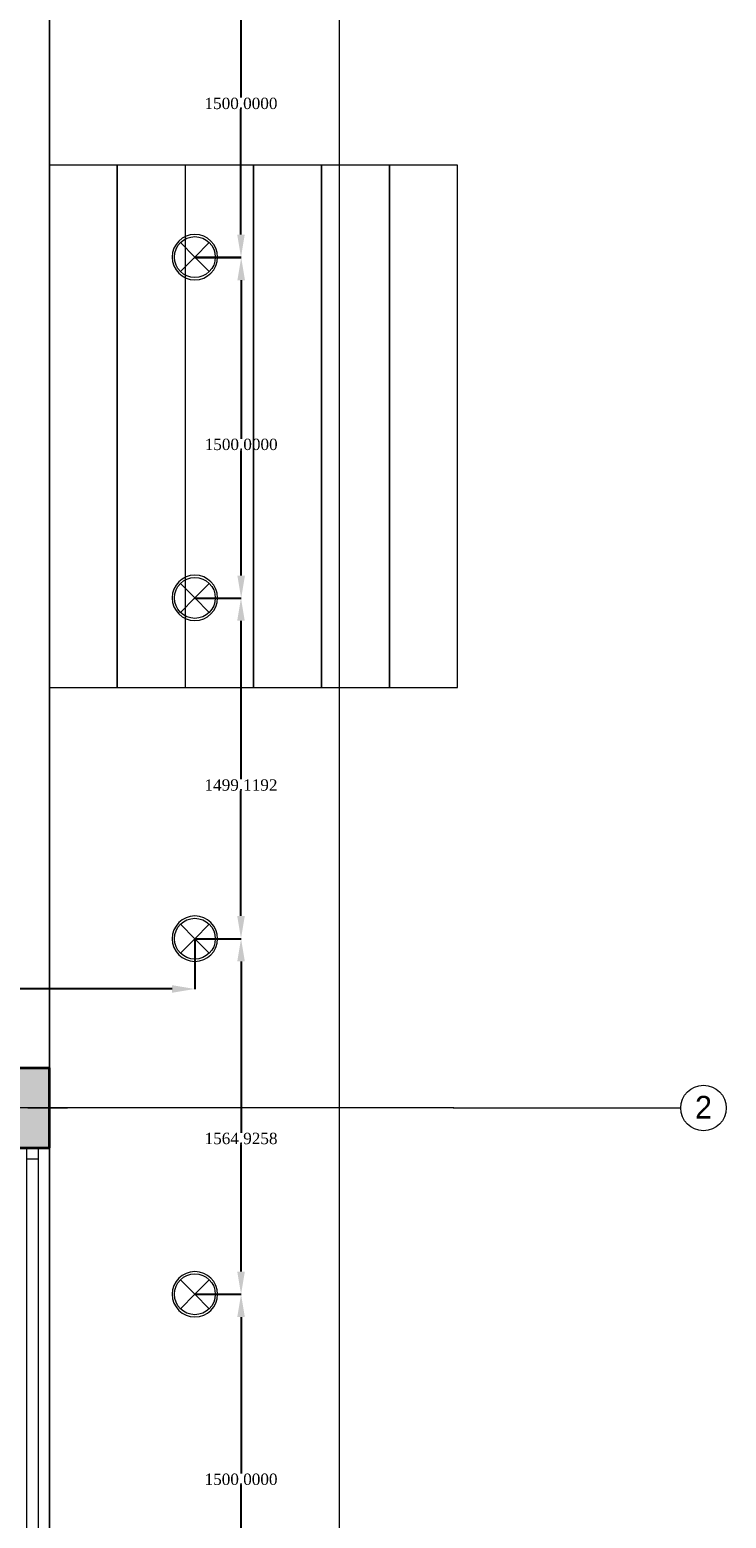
# Model space of a CAD drawing. Header units: inches. Extents: x -78787 to 29484, y -9517 to 23232.
# Tile 231 of 256: x 26420 to 29484, y -2162 to 4389. Entities that reach past the tile are written whole.
import ezdxf
from ezdxf.enums import TextEntityAlignment as Align

# ---------------------------------------------------------------- set-up
doc = ezdxf.new("R2010")
doc.units = ezdxf.units.IN
doc.header["$MEASUREMENT"] = 0
doc.linetypes.add('Hidden', pattern=[317.5, 211.666667, -105.833333])
for name, color, linetype in [('- განათება', 7, 'Continuous'), ('Structural - Bearing', 7, 'Continuous'), ('Structural - Grid', 7, 'Continuous')]:
    doc.layers.add(name, color=color, linetype=linetype)
for name, color, linetype, lineweight in [('Archicad Windows_Pen_No__1', 7, 'Continuous', 13), ('New_2D Drafting - General_Pen_No__2', 8, 'Continuous', 15), ('New_Interior - Lamp_Pen_No__20', 1, 'Continuous', 0), ('Structural - Bearing_Pen_No__1', 7, 'Continuous', 13), ('Structural - Bearing_Pen_No__20', 1, 'Continuous', 0), ('Structural - Bearing_Pen_No__27', 7, 'Continuous', 35)]:
    doc.layers.add(name, color=color, linetype=linetype, lineweight=lineweight)
for name, color, linetype, lineweight, true_color in [('Structural - Bearing_Pen_No__102', 7, 'Continuous', 13, 0xcccccc), ('Structural - Bearing_Pen_No__161', 7, 'Continuous', 13, 0x6a6a6a), ('Structural - Bearing_Pen_No__28', 7, 'Continuous', 35, 0xa80f02), ('Structural - Grid_Pen_No__81', 7, 'Continuous', 20, 0x6a6a6a)]:
    doc.layers.add(name, color=color, linetype=linetype, lineweight=lineweight, true_color=true_color)
doc.styles.add('GENERATED_STYLE_2', font='txt')
doc.styles.get("Standard").update_dxf_attribs({"font": 'arial.ttf'})
doc.dimstyles.get("Standard").update_dxf_attribs({"dimtxt": 0.18, "dimasz": 0.18, "dimexe": 0.18, "dimexo": 0.0625, "dimgap": 0.09, "dimtad": 0, "dimtih": 1, "dimtoh": 1, "dimdec": 4, "dimzin": 0, "dimdsep": 46, "dimtxsty": 'Standard', "dimcen": 0.09, "dimadec": 0, "dimazin": 0, "dimtfac": 1, "dimtdec": 4, "dimtofl": 0, "dimtmove": 0, "dimatfit": 3, "dimfxl": 1, "dimtolj": 1, "dimtzin": 0, "dimarcsym": 0})

# ---------------------------------------------------------------- blocks, each defined once
blk = doc.blocks.new('Slab_1', base_point=(-47183.8, 14488))
at = {"layer": 'Structural - Bearing_Pen_No__1', "color": 7, "linetype": 'Continuous', "lineweight": 13, "flags": 128}
blk.add_lwpolyline([(-47183.8, 14488), (1166.2, 14488), (1166.2, 32488), (-317.2, 32488), (-317.2, 39238), (-26465.1, 39238), (-29183.8, 32838), (-47183.8, 32838)], close=True, dxfattribs=at)
blk = doc.blocks.new('Slab_9', base_point=(1464.9, 22512.9))
at = {"layer": 'Structural - Bearing_Pen_No__1', "color": 7, "linetype": 'Continuous', "lineweight": 13, "flags": 128}
blk.add_lwpolyline([(1464.9, 22512.9), (1464.9, 24813.1), (1165.4, 24813.1), (1165.4, 22512.9)], close=True, dxfattribs=at)
blk = doc.blocks.new('Slab_10', base_point=(1764.3, 22512.9))
at = {"layer": 'Structural - Bearing_Pen_No__1', "color": 7, "linetype": 'Continuous', "lineweight": 13, "flags": 128}
blk.add_lwpolyline([(1764.3, 22512.9), (1764.3, 24813.1), (1464.9, 24813.1), (1464.9, 22512.9)], close=True, dxfattribs=at)
blk = doc.blocks.new('Slab_11', base_point=(2063.8, 22512.9))
at = {"layer": 'Structural - Bearing_Pen_No__1', "color": 7, "linetype": 'Continuous', "lineweight": 13, "flags": 128}
blk.add_lwpolyline([(2063.8, 22512.9), (2063.8, 24813.1), (1764.3, 24813.1), (1764.3, 22512.9)], close=True, dxfattribs=at)
blk = doc.blocks.new('Slab_12', base_point=(2363.2, 22512.9))
at = {"layer": 'Structural - Bearing_Pen_No__1', "color": 7, "linetype": 'Continuous', "lineweight": 13, "flags": 128}
blk.add_lwpolyline([(2363.2, 22512.9), (2363.2, 24813.1), (2063.8, 24813.1), (2063.8, 22512.9)], close=True, dxfattribs=at)
blk = doc.blocks.new('Slab_13', base_point=(2662.7, 22512.9))
at = {"layer": 'Structural - Bearing_Pen_No__1', "color": 7, "linetype": 'Continuous', "lineweight": 13, "flags": 128}
blk.add_lwpolyline([(2662.7, 22512.9), (2662.7, 24813.1), (2363.2, 24813.1), (2363.2, 22512.9)], close=True, dxfattribs=at)
blk = doc.blocks.new('Slab_14', base_point=(2962.1, 22512.9))
at = {"layer": 'Structural - Bearing_Pen_No__1', "color": 7, "linetype": 'Continuous', "lineweight": 13, "flags": 128}
blk.add_lwpolyline([(2962.1, 22512.9), (2962.1, 24813.1), (2662.7, 24813.1), (2662.7, 22512.9)], close=True, dxfattribs=at)
blk = doc.blocks.new('Horizontal Multi-Sash Window')
at = {"layer": 'Archicad Windows_Pen_No__1', "color": 7, "linetype": 'Continuous', "lineweight": 13}
for p, q in [((-2825, 0), (2825, 0)), ((-2825, 0), (-2775, 0)), ((-2825, 0), (-2825, -50)), ((-2825, 0), (-2825, -50)), ((-2775, 0), (-2775, -50)), ((-2775, 0), (-991.7, 0)), ((-991.7, -50), (-991.7, 0)), ((-991.7, 0), (-941.7, 0)), ((-941.7, 0), (-891.7, 0)), ((-891.7, 0), (-891.7, -50)), ((-891.7, 0), (891.7, 0)), ((891.7, -50), (891.7, 0)), ((891.7, 0), (941.7, 0)), ((941.7, 0), (991.7, 0)), ((991.7, 0), (991.7, -50)), ((991.7, 0), (2775, 0)), ((2775, -50), (2775, 0)), ((2775, 0), (2825, 0)), ((2825, 0), (2825, -50)), ((2825, 0), (2825, -50)), ((-2775, -50), (-2825, -50)), ((-2825, -50), (-2825, -100)), ((-991.7, -50), (-2775, -50)), ((-941.7, -50), (-991.7, -50)), ((-891.7, -50), (-941.7, -50)), ((891.7, -50), (-891.7, -50)), ((941.7, -50), (891.7, -50)), ((991.7, -50), (941.7, -50)), ((2775, -50), (991.7, -50)), ((2825, -50), (2775, -50)), ((2825, -50), (2825, -100)), ((-2825, -100), (2825, -100))]:
    blk.add_line(p, q, dxfattribs=at)
blk = doc.blocks.new('Wall_4', base_point=(1166.2, 14488))
at = {"layer": 'Structural - Bearing_Pen_No__27', "color": 7, "linetype": 'Continuous', "lineweight": 35}
for p, q in [((1066.2, 20488), (1116.2, 20488)), ((1116.2, 20488), (1166.2, 20488)), ((1066.2, 14838), (1116.2, 14838)), ((1116.2, 14838), (1166.2, 14838))]:
    blk.add_line(p, q, dxfattribs=at)
at = {"layer": 'Archicad Windows_Pen_No__1', "color": 7, "linetype": 'Continuous', "lineweight": 13, "zscale": 1000, "rotation": 89.99999999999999}
blk.add_blockref('Horizontal Multi-Sash Window', (1066.2, 17663), dxfattribs=at)
blk = doc.blocks.new('Column_37', base_point=(991.2, 20663))
at = {"layer": 'Structural - Bearing_Pen_No__161', "linetype": 'Continuous', "lineweight": 0, "true_color": 0x6a6a6a}
blk.add_hatch(color=251, dxfattribs=at).paths.add_polyline_path([(1166.2, 20488), (1166.2, 20838), (816.2, 20838), (816.2, 20488)])
at = {"layer": 'Structural - Bearing_Pen_No__20', "color": 1, "linetype": 'Continuous', "lineweight": 0}
for p, q in [((991.2, 20743), (991.2, 20918)), ((911.2, 20663), (736.2, 20663)), ((1071.2, 20663), (1246.2, 20663)), ((991.2, 20583), (991.2, 20408))]:
    blk.add_line(p, q, dxfattribs=at)
blk.add_point((991.2, 20663), dxfattribs=at)
at = {"layer": 'Structural - Bearing_Pen_No__28', "color": 14, "linetype": 'Continuous', "lineweight": 35, "true_color": 0xa80f02, "flags": 128}
blk.add_lwpolyline([(1166.2, 20488), (1166.2, 20838), (816.2, 20838), (816.2, 20488)], close=True, dxfattribs=at)
blk = doc.blocks.new('Standard grid marker')
at = {"layer": 'Structural - Grid_Pen_No__81', "color": 251, "linetype": 'Continuous', "lineweight": 20, "true_color": 0x6a6a6a}
for q in [(0, 0), (51328.1, 0)]:
    blk.add_line((1000, 0), q, dxfattribs=at)
blk.add_circle((-100, 0), 100, dxfattribs=at)
blk.add_point((1000, 0), dxfattribs=at)
blk.add_point((1000, 0), dxfattribs=at)
at = {"layer": 'Structural - Grid_Pen_No__81', "color": 251, "lineweight": 20, "true_color": 0x6a6a6a, "style": 'GENERATED_STYLE_2'}
for tag, p in [('AC_MarkerText_1_0', (-100, -144)), ('AC_MarkerText_1_1', (52428.1, -144))]:
    blk.add_attdef(tag, text='', height=100, rotation=180, dxfattribs=at).set_placement(p, align=Align.TOP_CENTER)
blk = doc.blocks.new('Beam_1', base_point=(991.2, 14663))
at = {"layer": 'Structural - Bearing_Pen_No__102', "color": 254, "linetype": 'Hidden', "lineweight": 13, "true_color": 0xcccccc}
blk.add_line((1166.2, 14488), (1166.2, 39096.2), dxfattribs=at)
blk = doc.blocks.new('Recessed Spot_2')
at = {"layer": 'New_Interior - Lamp_Pen_No__20', "color": 1, "linetype": 'Continuous', "lineweight": 0}
for q in [(-63.6, 63.6), (-63.6, -63.6), (63.6, 63.6), (63.6, -63.6)]:
    blk.add_line((0, 0), q, dxfattribs=at)
at = {"layer": 'New_Interior - Lamp_Pen_No__20', "color": 1, "linetype": 'Continuous', "lineweight": 0, "flags": 128}
blk.add_lwpolyline([(100, 0, 1), (-100, 0, 1)], format="xyb", close=True, dxfattribs=at)
at = {"layer": 'New_Interior - Lamp_Pen_No__20', "color": 1, "linetype": 'Continuous', "lineweight": 0}
blk.add_circle((0, 0), 90, dxfattribs=at)
blk = doc.blocks.new('*D768')
at = {"layer": '- განათება', "color": 0, "lineweight": -2, "transparency": 16777216}
for p, q in [((25590.4, 388.3), (25590.4, 166.9)), ((27145.9, 388.3), (27145.9, 166.9)), ((25690.4, 167.1), (26063, 167.1)), ((27045.9, 167.1), (26362.2, 167.1))]:
    blk.add_line(p, q, dxfattribs=at)
at = {"layer": '- განათება', "color": 0, "transparency": 16777216}
for points in [[(25690.4, 183.8), (25690.4, 150.4), (25590.4, 167.1)], [(27045.9, 183.8), (27045.9, 150.4), (27145.9, 167.1)]]:
    blk.add_solid(points, dxfattribs=at)
at = {"layer": 'Defpoints', "color": 0, "transparency": 16777216}
for p in [(25590.4, 388.4), (27145.9, 388.4), (27145.9, 167.1)]:
    blk.add_point(p, dxfattribs=at)
at = {"layer": '- განათება', "color": 0, "transparency": 16777216, "insert": (26212.6, 167.1), "char_height": 50, "attachment_point": 5}
blk.add_mtext('\\A1;{\\fSylfaen|b0|i0|c0|p18;1555.5737}', dxfattribs=at)
blk = doc.blocks.new('*D1091')
at = {"layer": '- განათება', "color": 0, "lineweight": -2, "transparency": 16777216}
for p, q in [((27146, -1176.6), (27349.4, -1176.6)), ((27349.2, -1276.6), (27349.2, -1965.6)), ((27349.2, -2576.6), (27349.2, -2016.9)), ((27146, -2676.6), (27349.4, -2676.6))]:
    blk.add_line(p, q, dxfattribs=at)
at = {"layer": '- განათება', "color": 0, "transparency": 16777216}
for points in [[(27332.6, -1276.6), (27365.9, -1276.6), (27349.2, -1176.6)], [(27332.6, -2576.6), (27365.9, -2576.6), (27349.2, -2676.6)]]:
    blk.add_solid(points, dxfattribs=at)
at = {"layer": 'Defpoints', "color": 0, "transparency": 16777216}
for p in [(27145.9, -1176.6), (27349.2, -1176.6), (27145.9, -2676.6)]:
    blk.add_point(p, dxfattribs=at)
at = {"layer": '- განათება', "color": 0, "transparency": 16777216, "insert": (27349.2, -1991.3), "char_height": 50, "attachment_point": 5}
blk.add_mtext('\\A1;{\\fSylfaen|b0|i0|c0|p18;1500.0000}', dxfattribs=at)
blk = doc.blocks.new('*D1092')
at = {"layer": '- განათება', "color": 0, "lineweight": -2, "transparency": 16777216}
for p, q in [((27146, 388.4), (27349.4, 388.4)), ((27349.2, 288.4), (27349.2, -465.6)), ((27349.2, -1076.6), (27349.2, -517)), ((27146, -1176.6), (27349.4, -1176.6))]:
    blk.add_line(p, q, dxfattribs=at)
at = {"layer": '- განათება', "color": 0, "transparency": 16777216}
for points in [[(27332.6, 288.4), (27365.9, 288.4), (27349.2, 388.4)], [(27332.6, -1076.6), (27365.9, -1076.6), (27349.2, -1176.6)]]:
    blk.add_solid(points, dxfattribs=at)
at = {"layer": 'Defpoints', "color": 0, "transparency": 16777216}
for p in [(27145.9, 388.4), (27349.2, 388.4), (27145.9, -1176.6)]:
    blk.add_point(p, dxfattribs=at)
at = {"layer": '- განათება', "color": 0, "transparency": 16777216, "insert": (27349.2, -491.3), "char_height": 50, "attachment_point": 5}
blk.add_mtext('\\A1;{\\fSylfaen|b0|i0|c0|p18;1564.9258}', dxfattribs=at)
blk = doc.blocks.new('*D1098')
at = {"layer": '- განათება', "color": 0, "lineweight": -2, "transparency": 16777216}
for p, q in [((27145.1, 1887.5), (27349, 1887.5)), ((27348.9, 1787.5), (27348.9, 1090)), ((27348.9, 488.4), (27348.9, 1038.7)), ((27146, 388.4), (27349, 388.4))]:
    blk.add_line(p, q, dxfattribs=at)
at = {"layer": '- განათება', "color": 0, "transparency": 16777216}
for points in [[(27332.2, 1787.5), (27365.5, 1787.5), (27348.9, 1887.5)], [(27332.2, 488.4), (27365.5, 488.4), (27348.9, 388.4)]]:
    blk.add_solid(points, dxfattribs=at)
at = {"layer": 'Defpoints', "color": 0, "transparency": 16777216}
for p in [(27145.1, 1887.5), (27145.9, 388.4), (27348.9, 388.4)]:
    blk.add_point(p, dxfattribs=at)
at = {"layer": '- განათება', "color": 0, "transparency": 16777216, "insert": (27348.9, 1064.3), "char_height": 50, "attachment_point": 5}
blk.add_mtext('\\A1;{\\fSylfaen|b0|i0|c0|p18;1499.1192}', dxfattribs=at)
blk = doc.blocks.new('*D1099')
at = {"layer": '- განათება', "color": 0, "lineweight": -2, "transparency": 16777216}
for p, q in [((27146, 3386.6), (27349.9, 3386.6)), ((27349.7, 3286.6), (27349.7, 2589.1)), ((27349.7, 1986.6), (27349.7, 2537.8)), ((27146, 1886.6), (27349.9, 1886.6))]:
    blk.add_line(p, q, dxfattribs=at)
at = {"layer": '- განათება', "color": 0, "transparency": 16777216}
for points in [[(27333.1, 3286.6), (27366.4, 3286.6), (27349.7, 3386.6)], [(27333.1, 1986.6), (27366.4, 1986.6), (27349.7, 1886.6)]]:
    blk.add_solid(points, dxfattribs=at)
at = {"layer": 'Defpoints', "color": 0, "transparency": 16777216}
for p in [(27145.9, 3386.6), (27145.9, 1886.6), (27349.7, 1886.6)]:
    blk.add_point(p, dxfattribs=at)
at = {"layer": '- განათება', "color": 0, "transparency": 16777216, "insert": (27349.7, 2563.5), "char_height": 50, "attachment_point": 5}
blk.add_mtext('\\A1;{\\fSylfaen|b0|i0|c0|p18;1500.0000}', dxfattribs=at)
blk = doc.blocks.new('*D1100')
at = {"layer": '- განათება', "color": 0, "lineweight": -2, "transparency": 16777216}
for p, q in [((27145.1, 4887.5), (27349, 4887.5)), ((27348.9, 4787.5), (27348.9, 4090)), ((27348.9, 3487.5), (27348.9, 4038.7)), ((27145.1, 3387.5), (27349, 3387.5))]:
    blk.add_line(p, q, dxfattribs=at)
at = {"layer": '- განათება', "color": 0, "transparency": 16777216}
for points in [[(27332.2, 4787.5), (27365.5, 4787.5), (27348.9, 4887.5)], [(27332.2, 3487.5), (27365.5, 3487.5), (27348.9, 3387.5)]]:
    blk.add_solid(points, dxfattribs=at)
at = {"layer": 'Defpoints', "color": 0, "transparency": 16777216}
for p in [(27145.1, 4887.5), (27145.1, 3387.5), (27348.9, 3387.5)]:
    blk.add_point(p, dxfattribs=at)
at = {"layer": '- განათება', "color": 0, "transparency": 16777216, "insert": (27348.9, 4064.3), "char_height": 50, "attachment_point": 5}
blk.add_mtext('\\A1;{\\fSylfaen|b0|i0|c0|p18;1500.0000}', dxfattribs=at)

msp = doc.modelspace()

# ---------------------------------------------------------------- linework, layer by layer
at = {"layer": 'New_2D Drafting - General_Pen_No__2', "color": 8, "linetype": 'Continuous', "lineweight": 15, "flags": 128}
msp.add_lwpolyline([(27781.76404, -7816.57065), (27781.76404, 17918.35514), (26505.93152, 17918.35514), (26505.93152, -6531.64486), (-21544.06848, -6531.64486), (-21544.06848, -7816.57065)], close=True, dxfattribs=at)

# ---------------------------------------------------------------- block references
at = {"layer": '- განათება', "color": 1, "linetype": 'Continuous', "lineweight": 0, "zscale": 1000, "rotation": 89.99999999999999}
for p in [(27145.93152, 3388.35514), (27145.93152, 1888.35514), (27145.93152, 388.35514), (27145.93152, -1176.57065)]:
    msp.add_blockref('Recessed Spot_2', p, dxfattribs=at)
at = {"layer": 'Structural - Bearing', "color": 7, "linetype": 'Continuous', "lineweight": 13}
for name, p in [('Slab_1', (-21844.06848, -6531.64486)), ('Slab_9', (26804.60781, 1493.28164)), ('Slab_10', (27104.05799, 1493.28164)), ('Slab_11', (27403.50817, 1493.28164)), ('Slab_12', (27702.95835, 1493.28164)), ('Slab_13', (28002.40852, 1493.28164)), ('Slab_14', (28301.8587, 1493.28164))]:
    msp.add_blockref(name, p, dxfattribs=at)
at = {"layer": 'Structural - Bearing', "color": 254, "lineweight": 13, "true_color": 0xcccccc}
msp.add_blockref('Beam_1', (26330.93152, -6356.64486), dxfattribs=at)
at = {"layer": 'Structural - Bearing', "color": 14, "lineweight": 35, "true_color": 0xa80f02}
msp.add_blockref('Column_37', (26330.93152, -356.64486), dxfattribs=at)
at = {"layer": 'Structural - Bearing', "color": 7, "lineweight": 35}
msp.add_blockref('Wall_4', (26505.93152, -6531.64486), dxfattribs=at)
at = {"layer": 'Structural - Grid', "color": 8, "linetype": 'Continuous', "lineweight": 15}
ref = msp.add_blockref('Standard grid marker', (29284.00379, -356.64486), dxfattribs=dict(at, zscale=1000, rotation=180))
ref.add_attrib('AC_MarkerText_1', '2', dxfattribs={"layer": 'Structural - Grid_Pen_No__81', "color": 251, "lineweight": 20, "true_color": 0x6a6a6a, "height": 100, "rotation": 360, "style": 'GENERATED_STYLE_2'}).set_placement((29384.00379, -303.5176), align=Align.TOP_CENTER)

# ---------------------------------------------------------------- dimensions: what is measured, and where the dimension line sits
at = {"layer": '- განათება', "color": 1}
for base, p1, p2, angle, picture, middle in [((27348.85818, 3387.47437), (27145.05075, 4887.47437), (27145.05075, 3387.47437), 270, '*D1100', (27348.85818, 4064.33401)), ((27349.73895, 1886.5936), (27145.93152, 3386.5936), (27145.93152, 1886.5936), 270, '*D1099', (27349.73895, 2563.45324)), ((27348.85818, 388.35514), (27145.05075, 1887.47437), (27145.93152, 388.35514), 270, '*D1098', (27348.85818, 1064.33401)), ((27349.23818, 388.35514), (27145.93152, -1176.57065), (27145.93152, 388.35514), 90, '*D1092', (27349.23818, -491.2655)), ((27349.23818, -1176.57065), (27145.93152, -2676.57065), (27145.93152, -1176.57065), 90, '*D1091', (27349.23818, -1991.2655))]:
    dim = msp.add_linear_dim(base=base, p1=p1, p2=p2, angle=angle, text='{\\fSylfaen|b0|i0|c0|p18;<>}', dimstyle='Standard', override={"dimtxt": 50, "dimasz": 100}, dxfattribs=at)
    dim.commit()
    dim.dimension.update_dxf_attribs({"geometry": picture, "text_midpoint": middle, "dimtype": 160})
dim = msp.add_linear_dim(base=(27145.93152, 167.09104), p1=(25590.35778, 388.35514), p2=(27145.93152, 388.35514), text='{\\fSylfaen|b0|i0|c0|p18;<>}', dimstyle='Standard', override={"dimtxt": 50, "dimasz": 100}, dxfattribs=at)
dim.commit()
dim.dimension.update_dxf_attribs({"geometry": '*D768', "text_midpoint": (26212.61734, 167.09104), "dimtype": 160})

doc.saveas('drawing.dxf')
